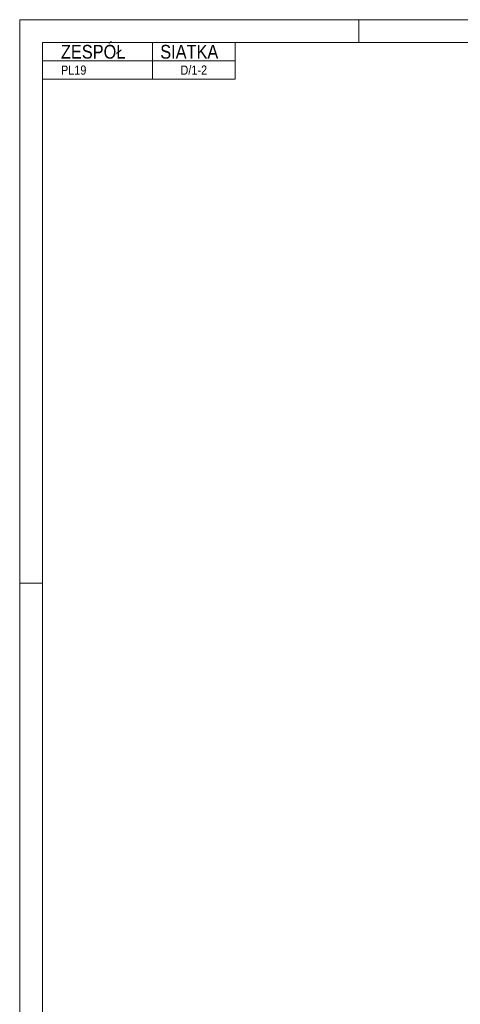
# Model space of a CAD drawing. Header units: millimetres. Extents: x 0 to 914, y 0 to 420.
# Tile 2 of 11: x 0 to 96, y 205 to 420. Entities that reach past the tile are written whole.
import ezdxf

# ---------------------------------------------------------------- set-up
doc = ezdxf.new("R2010")
doc.units = ezdxf.units.MM
doc.linetypes.add('XKITLINE00', pattern=[0])
doc.layers.add('Arkusz rysunku', color=3, linetype='Continuous', lineweight=0)
doc.layers.add('Inny typ obiektu', color=7, linetype='Continuous', lineweight=0)
doc.styles.add('ARIAL', font='ARIAL.TTF')

msp = doc.modelspace()

# ---------------------------------------------------------------- linework, layer by layer
at = {"layer": 'Arkusz rysunku', "linetype": 'XKITLINE00', "lineweight": 0}
for p, q in [((914, 420), (0, 420)), ((0, 420), (0, 0)), ((74, 415), (74, 420)), ((909, 415), (5, 415)), ((5, 415), (5, 5)), ((5, 297), (0, 297))]:
    msp.add_line(p, q, dxfattribs=at)
at = {"layer": 'Inny typ obiektu', "linetype": 'XKITLINE00', "lineweight": 0}
for p, q in [((5, 415), (47, 415)), ((5, 415), (5, 411)), ((29, 411), (29, 415)), ((47, 411), (47, 415)), ((5, 411), (47, 411)), ((5, 411), (5, 407)), ((29, 411), (29, 407)), ((47, 411), (47, 407)), ((5, 407), (47, 407))]:
    msp.add_line(p, q, dxfattribs=at)

# ---------------------------------------------------------------- texts
at = {"layer": 'Inny typ obiektu', "style": 'ARIAL', "width": 0.85}
for s, height, p in [('ZESPÓŁ', 3, (9, 411.5)), ('SIATKA', 3, (30.66, 411.5)), ('PL19', 2, (9, 408)), ('D/1-2', 2, (35.07, 408))]:
    msp.add_text(s, height=height, dxfattribs=at).set_placement(p)

doc.saveas('drawing.dxf')
